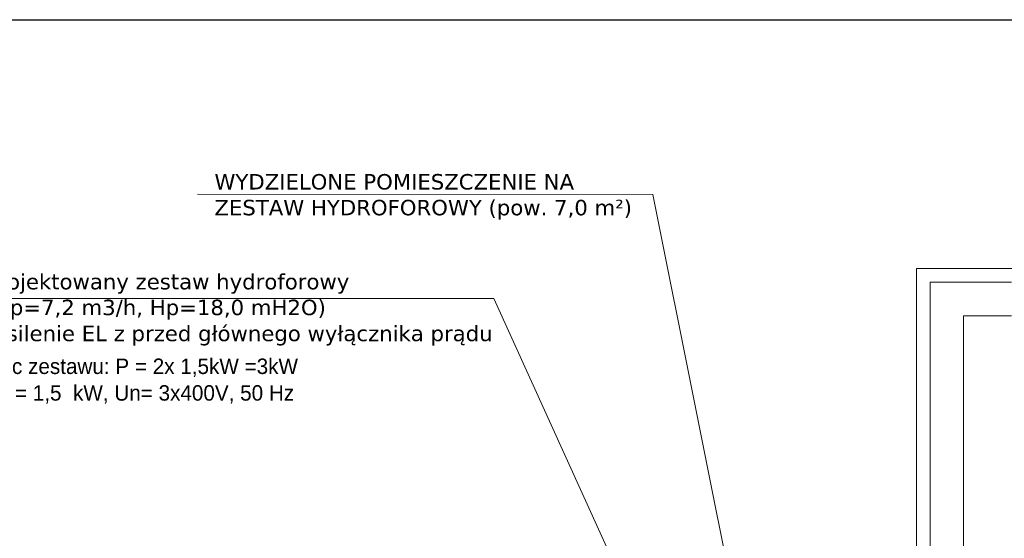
# Model space of a CAD drawing. Header units: centimetres. Extents: x -16053 to 7031, y -7778 to 254.
# Tile 106 of 256: x -13414 to -12395, y -328 to 208. Entities that reach past the tile are written whole.
import ezdxf

# ---------------------------------------------------------------- set-up
doc = ezdxf.new("R2010")
doc.units = ezdxf.units.CM
doc.header["$MEASUREMENT"] = 0
for name, color, linetype, lineweight in [('IS opisy', 250, 'CONTINUOUS', 13), ('konstrukcja', 250, 'CONTINUOUS', 15), ('T - opisy', 250, 'CONTINUOUS', 13)]:
    doc.layers.add(name, color=color, linetype=linetype, lineweight=lineweight)
doc.layers.add('OPISY ELEKTRYCZNE', color=120, linetype='CONTINUOUS')
doc.styles.add('trafik_verdana', font='txt')

msp = doc.modelspace()

# ---------------------------------------------------------------- linework, layer by layer
at = {"layer": 'IS opisy', "linetype": 'ByBlock'}
msp.add_line((-13470.01, -80.342), (-12923.531, -80.342), dxfattribs=at)
at = {"layer": 'konstrukcja', "linetype": 'Continuous'}
for points in [[(-15638.641, -564.503), (-12486.132, -564.503), (-12486.132, -63.402), (-12486.132, -49.278), (-10713.023, -49.278), (-10698.899, -49.278), (-10698.899, -2695.694), (-10698.899, -2681.571), (-10462.328, -2681.571), (-10448.205, -2681.571), (-10448.205, -2749.835), (-10448.205, -2763.958), (-10462.328, -2763.958), (-10481.16, -2763.958), (-10481.16, -2855.762), (-10462.328, -2855.762), (-10448.205, -2855.762), (-10448.205, -2930.5), (-10448.205, -2944.623), (-10698.899, -2944.623), (-10698.899, -4582.965)], [(-12472.008, -578.626), (-12472.008, -63.402), (-12387.851, -63.402)], [(-12191.885, -754.871), (-12437.288, -754.871), (-12437.288, -98.122), (-12387.851, -98.122)]]:
    msp.add_lwpolyline(points, dxfattribs=at)
at = {"layer": 'OPISY ELEKTRYCZNE', "linetype": 'ByBlock'}
msp.add_lwpolyline([(-16053.303, 208.272), (-10394.63, 208.272), (-10394.63, -7195.77), (-16053.303, -7195.77)], close=True, dxfattribs=at)
at = {"layer": 'T - opisy', "ltscale": 10}
msp.add_line((-13230.494, 27.618), (-12759.106, 27.361), dxfattribs=at)
at = {"layer": 'T - opisy', "linetype": 'Continuous'}
for points in [[(-12759.106, 27.361), (-12624.384, -644.198)], [(-12923.531, -80.342), (-12623.788, -740.562)]]:
    msp.add_lwpolyline(points, dxfattribs=at)

# ---------------------------------------------------------------- texts
at = {"layer": 'IS opisy', "char_height": 16, "width": 13404.25056, "attachment_point": 1}
for s, insert in [('{\\W1;\\fVerdana|b0|i0|c238|p34;WYDZIELONE POMIESZCZENIE NA \\PZESTAW HYDROFOROWY (pow. 7,0 m²)}', (-13212.881, 48.575)), ('{\\W1;\\fVerdana|b0|i0|c238|p34;projektowany zestaw hydroforowy \\P(Qp=7,2 m3/h, Hp=18,0 mH2O)}', (-13450.512, -54.73)), ('{\\W1;\\fVerdana|b0|i0|c238|p34;zasilenie EL z przed głównego wyłącznika prądu}', (-13452.869, -108.327))]:
    msp.add_mtext(s, dxfattribs=dict(at, insert=insert))
at = {"layer": 'T - opisy', "lineweight": 15, "style": 'trafik_verdana'}
for s, p in [('Moc zestawu: P = 2x 1,5kW =3kW', (-13452.186, -158.295)), ('P2 = 1,5  kW, Un= 3x400V, 50 Hz', (-13451.469, -185.847))]:
    msp.add_text(s, height=16, dxfattribs=at).set_placement(p)

doc.saveas('drawing.dxf')
